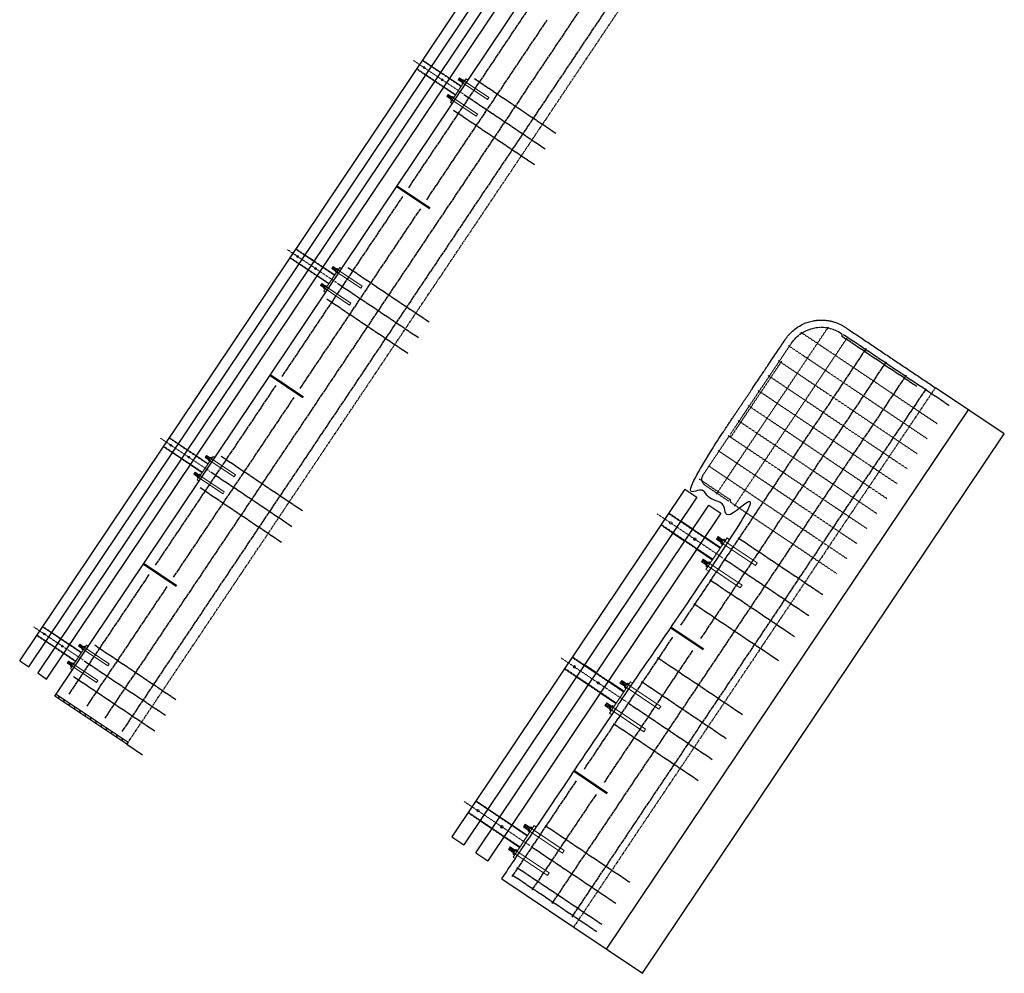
# Model space of a CAD drawing. Header units: inches. Extents: x 26089988 to 26091477, y 7484334 to 7485711.
# Tile 9 of 35: x 26090487 to 26090760, y 7484334 to 7484599. Entities that reach past the tile are written whole.
import ezdxf

# ---------------------------------------------------------------- set-up
doc = ezdxf.new("R2010")
doc.units = ezdxf.units.IN
doc.header["$MEASUREMENT"] = 0
for name, pattern in [('bcenterline', [0.5, 0.375, -0.03125, 0.0625, -0.03125]), ('bconstruction', [0.46875, 0.25, -0.03125, 0.0625, -0.03125, 0.0625, -0.03125]), ('bhiddenpr', [0.1875, 0.125, -0.0625]), ('brebarpr', [1.5625, 1.5, -0.0625]), ('DGN Style 2', [0.017105, 0.010263, -0.006842]), ('DGN Style 3', [25.340844, 18.100603, -7.240241]), ('DGN Style 7', [0.034211, 0.015395, -0.006842, 0.005132, -0.006842])]:
    doc.linetypes.add(name, pattern=pattern)
for name, color, linetype in [('BR_P_Gen_Approach_Slab', 30, 'Continuous'), ('BR_P_Gen_Joint_Filler', 2, 'Continuous'), ('BR_P_Rail_Centerline', 2, 'bcenterline'), ('BR_P_Rail_Hidden', 230, 'bhiddenpr'), ('BR_P_Rail_Object', 230, 'Continuous'), ('BR_P_Rail_Reinforcing', 30, 'brebarpr'), ('BR_P_Slab_Const_Joint', 5, 'bconstruction'), ('BR_P_Slab_Object', 3, 'Continuous')]:
    doc.layers.add(name, color=color, linetype=linetype)

msp = doc.modelspace()

# ---------------------------------------------------------------- hatches: boundary and pattern name
at = {"layer": 'BR_P_Gen_Joint_Filler'}
h = msp.add_hatch(dxfattribs=at)
h.set_pattern_fill('ANSI31', color=256, scale=10)
h.set_pattern_definition([(101.15272, (26090101.467, 7484540.9222), (-1.226394, -0.241781), [])])
h.paths.add_polyline_path([(26090497.06, 7484411.83), (26090496.7, 7484411.29), (26090516.63, 7484397.93), (26090516.99, 7484398.46)])

# ---------------------------------------------------------------- linework, layer by layer
at = {"layer": 'BR_P_Gen_Approach_Slab'}
for p, q in [((26090759.86, 7484483.93), (26090740.75, 7484496.74)), ((26090649.63, 7484341.12), (26090749.89, 7484490.62)), ((26090659.6, 7484334.44), (26090759.86, 7484483.93)), ((26090640.5, 7484347.25), (26090659.6, 7484334.44))]:
    msp.add_line(p, q, dxfattribs=at)
at = {"layer": 'BR_P_Gen_Joint_Filler'}
msp.add_lwpolyline([(26090516.99, 7484398.46), (26090516.63, 7484397.93), (26090496.7, 7484411.29), (26090497.06, 7484411.83)], close=True, dxfattribs=at)
at = {"layer": 'BR_P_Rail_Centerline', "linetype": 'DGN Style 7', "lineweight": 0}
for p, q in [((26090609.84, 7484578.21), (26090596.14, 7484587.4)), ((26090574.75, 7484525.89), (26090561.05, 7484535.08)), ((26090539.66, 7484473.56), (26090525.96, 7484482.75)), ((26090681.83, 7484449.57), (26090663.56, 7484461.82)), ((26090504.57, 7484421.24), (26090490.87, 7484430.43)), ((26090655.09, 7484409.71), (26090636.82, 7484421.96)), ((26090628.36, 7484369.84), (26090610.09, 7484382.09))]:
    msp.add_line(p, q, dxfattribs=at)
at = {"layer": 'BR_P_Rail_Hidden', "color": 1, "linetype": 'DGN Style 2', "lineweight": 0}
for p, q in [((26090609.3, 7484580.22), (26090598.56, 7484587.42)), ((26090601.12, 7484585.86), (26090598.63, 7484587.53)), ((26090599.45, 7484583.37), (26090596.96, 7484585.04)), ((26090607.78, 7484577.94), (26090597.03, 7484585.15)), ((26090606.11, 7484582.52), (26090603.62, 7484584.19)), ((26090604.44, 7484580.03), (26090601.94, 7484581.7)), ((26090574.21, 7484527.89), (26090563.47, 7484535.1)), ((26090566.03, 7484533.54), (26090563.54, 7484535.21)), ((26090564.36, 7484531.05), (26090561.87, 7484532.72)), ((26090572.69, 7484525.62), (26090561.94, 7484532.82)), ((26090571.02, 7484530.2), (26090568.53, 7484531.87)), ((26090569.35, 7484527.7), (26090566.85, 7484529.37)), ((26090539.13, 7484475.57), (26090528.38, 7484482.78)), ((26090530.94, 7484481.21), (26090528.45, 7484482.88)), ((26090529.27, 7484478.72), (26090526.78, 7484480.39)), ((26090537.6, 7484473.3), (26090526.85, 7484480.5)), ((26090535.93, 7484477.87), (26090533.44, 7484479.54)), ((26090534.26, 7484475.38), (26090531.77, 7484477.05)), ((26090681.11, 7484452.25), (26090666.79, 7484461.86)), ((26090670.21, 7484459.77), (26090666.88, 7484462)), ((26090667.98, 7484456.45), (26090664.66, 7484458.68)), ((26090679.08, 7484449.21), (26090664.75, 7484458.82)), ((26090676.85, 7484455.32), (26090673.53, 7484457.54)), ((26090674.62, 7484451.99), (26090671.3, 7484454.22)), ((26090502.51, 7484420.97), (26090491.76, 7484428.18)), ((26090504.04, 7484423.25), (26090493.29, 7484430.45)), ((26090495.85, 7484428.89), (26090493.36, 7484430.56)), ((26090494.18, 7484426.4), (26090491.69, 7484428.07)), ((26090500.84, 7484425.55), (26090498.35, 7484427.22)), ((26090499.17, 7484423.06), (26090496.68, 7484424.73)), ((26090654.38, 7484412.38), (26090640.05, 7484421.99)), ((26090643.47, 7484419.91), (26090640.15, 7484422.13)), ((26090641.24, 7484416.58), (26090637.92, 7484418.81)), ((26090652.34, 7484409.35), (26090638.02, 7484418.96)), ((26090650.12, 7484415.45), (26090646.79, 7484417.68)), ((26090647.89, 7484412.13), (26090644.57, 7484414.36)), ((26090627.64, 7484372.52), (26090613.32, 7484382.12)), ((26090616.74, 7484380.04), (26090613.41, 7484382.27)), ((26090625.61, 7484369.48), (26090611.28, 7484379.09)), ((26090614.51, 7484376.72), (26090611.19, 7484378.95)), ((26090623.38, 7484375.59), (26090620.06, 7484377.81)), ((26090621.15, 7484372.26), (26090617.83, 7484374.49))]:
    msp.add_line(p, q, dxfattribs=at)
at = {"layer": 'BR_P_Rail_Hidden', "color": 1, "linetype": 'DGN Style 3', "lineweight": 13}
for p, q in [((26090609.59, 7484581.37), (26090616.62, 7484576.65)), ((26090609.95, 7484581.92), (26090616.99, 7484577.2)), ((26090606.45, 7484576.7), (26090613.49, 7484571.98)), ((26090606.82, 7484577.24), (26090613.85, 7484572.53)), ((26090616.62, 7484576.65), (26090616.99, 7484577.2)), ((26090613.49, 7484571.98), (26090613.85, 7484572.53)), ((26090574.86, 7484529.59), (26090581.9, 7484524.87)), ((26090574.5, 7484529.05), (26090581.53, 7484524.33)), ((26090571.36, 7484524.38), (26090578.4, 7484519.66)), ((26090571.73, 7484524.92), (26090578.76, 7484520.2)), ((26090581.53, 7484524.33), (26090581.9, 7484524.87)), ((26090578.4, 7484519.66), (26090578.76, 7484520.2)), ((26090539.77, 7484477.27), (26090546.81, 7484472.55)), ((26090539.41, 7484476.73), (26090546.44, 7484472.01)), ((26090536.27, 7484472.05), (26090543.31, 7484467.33)), ((26090536.64, 7484472.6), (26090543.67, 7484467.88)), ((26090546.44, 7484472.01), (26090546.81, 7484472.55)), ((26090543.31, 7484467.33), (26090543.67, 7484467.88)), ((26090681.49, 7484453.79), (26090690.87, 7484447.49)), ((26090681.97, 7484454.51), (26090691.36, 7484448.22)), ((26090677.31, 7484447.56), (26090686.69, 7484441.27)), ((26090677.8, 7484448.28), (26090687.18, 7484441.99)), ((26090691.36, 7484448.22), (26090690.87, 7484447.49)), ((26090687.18, 7484441.99), (26090686.69, 7484441.27)), ((26090504.32, 7484424.4), (26090511.35, 7484419.68)), ((26090504.68, 7484424.95), (26090511.72, 7484420.23)), ((26090501.55, 7484420.28), (26090508.58, 7484415.56)), ((26090511.35, 7484419.68), (26090511.72, 7484420.23)), ((26090501.18, 7484419.73), (26090508.22, 7484415.01)), ((26090508.22, 7484415.01), (26090508.58, 7484415.56)), ((26090655.24, 7484414.65), (26090664.62, 7484408.36)), ((26090654.75, 7484413.92), (26090664.13, 7484407.63)), ((26090650.58, 7484407.69), (26090659.96, 7484401.4)), ((26090651.06, 7484408.42), (26090660.44, 7484402.13)), ((26090664.62, 7484408.36), (26090664.13, 7484407.63)), ((26090660.44, 7484402.13), (26090659.96, 7484401.4)), ((26090628.02, 7484374.06), (26090637.4, 7484367.76)), ((26090628.5, 7484374.78), (26090637.89, 7484368.49)), ((26090624.33, 7484368.55), (26090633.71, 7484362.26)), ((26090637.4, 7484367.76), (26090637.89, 7484368.49)), ((26090623.84, 7484367.83), (26090633.22, 7484361.54)), ((26090633.22, 7484361.54), (26090633.71, 7484362.26))]:
    msp.add_line(p, q, dxfattribs=at)
at = {"layer": 'BR_P_Rail_Object'}
for p, q in [((26090486.96, 7484421.01), (26090703.06, 7484743.25)), ((26090489.45, 7484419.34), (26090705.55, 7484741.58)), ((26090708.04, 7484739.9), (26090491.94, 7484417.67)), ((26090494.43, 7484416), (26090710.54, 7484738.23)), ((26090497.06, 7484411.83), (26090714.27, 7484735.73)), ((26090671.34, 7484468.64), (26090606.73, 7484372.3)), ((26090674.66, 7484466.42), (26090610.05, 7484370.08)), ((26090671.34, 7484468.64), (26090674.66, 7484466.42)), ((26090613.37, 7484367.85), (26090677.98, 7484464.19)), ((26090677.98, 7484464.19), (26090681.31, 7484461.96)), ((26090681.31, 7484461.96), (26090616.7, 7484365.62)), ((26090486.96, 7484421.01), (26090489.45, 7484419.34)), ((26090491.94, 7484417.67), (26090494.43, 7484416)), ((26090497.06, 7484411.83), (26090516.99, 7484398.46)), ((26090606.73, 7484372.3), (26090610.05, 7484370.08)), ((26090613.37, 7484367.85), (26090616.7, 7484365.62)), ((26090620.57, 7484360.62), (26090640.5, 7484347.25))]:
    msp.add_line(p, q, dxfattribs=at)
at = {"layer": 'BR_P_Rail_Object', "color": 5, "linetype": 'Continuous', "lineweight": 30}
for p, q in [((26090601.12, 7484585.86), (26090603.62, 7484584.19)), ((26090601.94, 7484581.7), (26090599.45, 7484583.37)), ((26090606.11, 7484582.52), (26090609.38, 7484580.33)), ((26090607.71, 7484577.83), (26090604.44, 7484580.03)), ((26090566.03, 7484533.54), (26090568.53, 7484531.87)), ((26090566.85, 7484529.37), (26090564.36, 7484531.05)), ((26090571.02, 7484530.2), (26090574.29, 7484528)), ((26090572.62, 7484525.51), (26090569.35, 7484527.7)), ((26090530.94, 7484481.21), (26090533.44, 7484479.54)), ((26090531.77, 7484477.05), (26090529.27, 7484478.72)), ((26090535.93, 7484477.87), (26090539.2, 7484475.68)), ((26090537.53, 7484473.19), (26090534.26, 7484475.38)), ((26090673.53, 7484457.54), (26090670.21, 7484459.77)), ((26090667.98, 7484456.45), (26090671.3, 7484454.22)), ((26090681.21, 7484452.39), (26090676.85, 7484455.32)), ((26090674.62, 7484451.99), (26090678.98, 7484449.07)), ((26090495.85, 7484428.89), (26090498.35, 7484427.22)), ((26090496.68, 7484424.73), (26090494.18, 7484426.4)), ((26090500.84, 7484425.55), (26090504.11, 7484423.36)), ((26090502.44, 7484420.86), (26090499.17, 7484423.06)), ((26090646.79, 7484417.68), (26090643.47, 7484419.91)), ((26090641.24, 7484416.58), (26090644.57, 7484414.36)), ((26090654.48, 7484412.53), (26090650.12, 7484415.45)), ((26090647.89, 7484412.13), (26090652.25, 7484409.2)), ((26090616.74, 7484380.04), (26090620.06, 7484377.81)), ((26090617.83, 7484374.49), (26090614.51, 7484376.72)), ((26090623.38, 7484375.59), (26090627.74, 7484372.66)), ((26090625.51, 7484369.34), (26090621.15, 7484372.26))]:
    msp.add_line(p, q, dxfattribs=at)
at = {"layer": 'BR_P_Rail_Object', "color": 5, "lineweight": 13}
for p, q in [((26090606.35, 7484575.81), (26090610.74, 7484582.35)), ((26090611.2, 7484582.04), (26090610.74, 7484582.35)), ((26090606.82, 7484575.5), (26090606.35, 7484575.81)), ((26090571.26, 7484523.49), (26090575.65, 7484530.03)), ((26090576.11, 7484529.71), (26090575.65, 7484530.03)), ((26090571.73, 7484523.17), (26090571.26, 7484523.49)), ((26090536.17, 7484471.16), (26090540.56, 7484477.7)), ((26090541.02, 7484477.39), (26090540.56, 7484477.7)), ((26090536.64, 7484470.85), (26090536.17, 7484471.16)), ((26090683.02, 7484455.09), (26090677.17, 7484446.37)), ((26090683.64, 7484454.67), (26090683.02, 7484455.09)), ((26090677.8, 7484445.95), (26090677.17, 7484446.37)), ((26090501.08, 7484418.84), (26090505.47, 7484425.38)), ((26090505.93, 7484425.07), (26090505.47, 7484425.38)), ((26090501.55, 7484418.53), (26090501.08, 7484418.84)), ((26090656.29, 7484415.23), (26090650.44, 7484406.51)), ((26090656.91, 7484414.81), (26090656.29, 7484415.23)), ((26090651.06, 7484406.09), (26090650.44, 7484406.51)), ((26090623.7, 7484366.64), (26090629.55, 7484375.36)), ((26090630.17, 7484374.94), (26090629.55, 7484375.36)), ((26090624.33, 7484366.22), (26090623.7, 7484366.64))]:
    msp.add_line(p, q, dxfattribs=at)
at = {"layer": 'BR_P_Rail_Object', "color": 151, "lineweight": 13}
for p, q in [((26090608.52, 7484582.08), (26090608.89, 7484582.63)), ((26090608.52, 7484582.08), (26090609.59, 7484581.37)), ((26090608.74, 7484582.02), (26090609.03, 7484582.45)), ((26090608.89, 7484582.63), (26090609.95, 7484581.92)), ((26090608.96, 7484581.97), (26090609.16, 7484582.27)), ((26090609.09, 7484581.78), (26090609.38, 7484582.22)), ((26090609.31, 7484581.73), (26090609.51, 7484582.03)), ((26090609.45, 7484581.55), (26090609.74, 7484581.98)), ((26090609.47, 7484581.2), (26090610.07, 7484582.09)), ((26090609.47, 7484581.2), (26090609.81, 7484580.97)), ((26090609.62, 7484581.42), (26090609.96, 7484581.19)), ((26090609.92, 7484581.87), (26090610.26, 7484581.64)), ((26090610.07, 7484582.09), (26090610.41, 7484581.86)), ((26090605.39, 7484577.41), (26090605.76, 7484577.96)), ((26090605.39, 7484577.41), (26090606.45, 7484576.7)), ((26090605.61, 7484577.35), (26090605.9, 7484577.78)), ((26090605.76, 7484577.96), (26090606.82, 7484577.24)), ((26090605.83, 7484577.3), (26090606.03, 7484577.6)), ((26090605.96, 7484577.11), (26090606.25, 7484577.54)), ((26090606.18, 7484577.06), (26090606.38, 7484577.36)), ((26090606.31, 7484576.87), (26090606.6, 7484577.31)), ((26090606.33, 7484576.52), (26090606.94, 7484577.42)), ((26090606.33, 7484576.52), (26090606.68, 7484576.3)), ((26090606.48, 7484576.75), (26090606.83, 7484576.52)), ((26090606.78, 7484577.2), (26090607.13, 7484576.97)), ((26090606.94, 7484577.42), (26090607.28, 7484577.19)), ((26090573.43, 7484529.76), (26090573.8, 7484530.3)), ((26090573.43, 7484529.76), (26090574.5, 7484529.05)), ((26090573.65, 7484529.7), (26090573.94, 7484530.13)), ((26090573.8, 7484530.3), (26090574.86, 7484529.59)), ((26090573.87, 7484529.65), (26090574.07, 7484529.94)), ((26090574, 7484529.46), (26090574.29, 7484529.89)), ((26090574.22, 7484529.41), (26090574.42, 7484529.71)), ((26090574.36, 7484529.22), (26090574.65, 7484529.66)), ((26090574.38, 7484528.87), (26090574.98, 7484529.77)), ((26090574.53, 7484529.1), (26090574.87, 7484528.87)), ((26090574.83, 7484529.54), (26090575.17, 7484529.32)), ((26090574.98, 7484529.77), (26090575.32, 7484529.54)), ((26090574.38, 7484528.87), (26090574.72, 7484528.64)), ((26090570.3, 7484525.09), (26090570.67, 7484525.63)), ((26090570.3, 7484525.09), (26090571.36, 7484524.38)), ((26090570.52, 7484525.03), (26090570.81, 7484525.46)), ((26090570.67, 7484525.63), (26090571.73, 7484524.92)), ((26090570.74, 7484524.97), (26090570.94, 7484525.27)), ((26090570.87, 7484524.79), (26090571.16, 7484525.22)), ((26090571.09, 7484524.74), (26090571.29, 7484525.04)), ((26090571.22, 7484524.55), (26090571.51, 7484524.98)), ((26090571.24, 7484524.2), (26090571.85, 7484525.1)), ((26090571.24, 7484524.2), (26090571.59, 7484523.97)), ((26090571.39, 7484524.43), (26090571.74, 7484524.2)), ((26090571.7, 7484524.87), (26090572.04, 7484524.64)), ((26090571.85, 7484525.1), (26090572.19, 7484524.87)), ((26090538.34, 7484477.44), (26090538.71, 7484477.98)), ((26090538.34, 7484477.44), (26090539.41, 7484476.73)), ((26090538.56, 7484477.37), (26090538.85, 7484477.81)), ((26090538.71, 7484477.98), (26090539.77, 7484477.27)), ((26090538.78, 7484477.32), (26090538.98, 7484477.62)), ((26090538.91, 7484477.14), (26090539.2, 7484477.57)), ((26090539.13, 7484477.09), (26090539.33, 7484477.38)), ((26090539.27, 7484476.9), (26090539.56, 7484477.33)), ((26090539.29, 7484476.55), (26090539.89, 7484477.45)), ((26090539.74, 7484477.22), (26090540.08, 7484476.99)), ((26090539.89, 7484477.45), (26090540.23, 7484477.22)), ((26090539.29, 7484476.55), (26090539.63, 7484476.32)), ((26090539.44, 7484476.77), (26090539.78, 7484476.55)), ((26090535.21, 7484472.76), (26090535.58, 7484473.31)), ((26090535.21, 7484472.76), (26090536.27, 7484472.05)), ((26090535.43, 7484472.7), (26090535.72, 7484473.13)), ((26090535.58, 7484473.31), (26090536.64, 7484472.6)), ((26090535.65, 7484472.65), (26090535.85, 7484472.95)), ((26090535.78, 7484472.47), (26090536.07, 7484472.9)), ((26090536, 7484472.41), (26090536.2, 7484472.71)), ((26090536.13, 7484472.23), (26090536.42, 7484472.66)), ((26090536.15, 7484471.88), (26090536.76, 7484472.77)), ((26090536.15, 7484471.88), (26090536.5, 7484471.65)), ((26090536.31, 7484472.1), (26090536.65, 7484471.87)), ((26090536.61, 7484472.55), (26090536.95, 7484472.32)), ((26090536.76, 7484472.77), (26090537.1, 7484472.55)), ((26090680.56, 7484455.46), (26090680.07, 7484454.74)), ((26090680.56, 7484455.46), (26090681.97, 7484454.51)), ((26090680.07, 7484454.74), (26090681.49, 7484453.79)), ((26090680.75, 7484455.23), (26090680.36, 7484454.65)), ((26090680.92, 7484454.98), (26090680.65, 7484454.58)), ((26090681.22, 7484454.91), (26090680.83, 7484454.34)), ((26090681.39, 7484454.67), (26090681.13, 7484454.27)), ((26090681.69, 7484454.6), (26090681.3, 7484454.02)), ((26090682.13, 7484454.75), (26090681.33, 7484453.55)), ((26090681.33, 7484453.55), (26090681.79, 7484453.25)), ((26090681.53, 7484453.85), (26090681.99, 7484453.55)), ((26090681.93, 7484454.45), (26090682.39, 7484454.14)), ((26090682.13, 7484454.75), (26090682.59, 7484454.44)), ((26090676.38, 7484449.23), (26090675.9, 7484448.51)), ((26090675.9, 7484448.51), (26090677.31, 7484447.56)), ((26090676.57, 7484449), (26090676.18, 7484448.42)), ((26090676.38, 7484449.23), (26090677.8, 7484448.28)), ((26090676.74, 7484448.75), (26090676.48, 7484448.35)), ((26090677.04, 7484448.68), (26090676.65, 7484448.11)), ((26090677.22, 7484448.44), (26090676.95, 7484448.04)), ((26090677.51, 7484448.37), (26090677.12, 7484447.79)), ((26090677.95, 7484448.52), (26090677.15, 7484447.32)), ((26090677.15, 7484447.32), (26090677.61, 7484447.02)), ((26090677.35, 7484447.62), (26090677.81, 7484447.32)), ((26090677.75, 7484448.22), (26090678.21, 7484447.91)), ((26090677.95, 7484448.52), (26090678.41, 7484448.21)), ((26090503.25, 7484425.11), (26090503.62, 7484425.66)), ((26090503.47, 7484425.05), (26090503.76, 7484425.48)), ((26090503.62, 7484425.66), (26090504.68, 7484424.95)), ((26090503.25, 7484425.11), (26090504.32, 7484424.4)), ((26090503.69, 7484425), (26090503.89, 7484425.3)), ((26090503.82, 7484424.81), (26090504.11, 7484425.25)), ((26090504.04, 7484424.76), (26090504.24, 7484425.06)), ((26090504.18, 7484424.58), (26090504.47, 7484425.01)), ((26090504.2, 7484424.23), (26090504.8, 7484425.12)), ((26090504.2, 7484424.23), (26090504.54, 7484424)), ((26090504.35, 7484424.45), (26090504.69, 7484424.22)), ((26090504.65, 7484424.9), (26090504.99, 7484424.67)), ((26090504.8, 7484425.12), (26090505.14, 7484424.89)), ((26090500.12, 7484420.44), (26090500.49, 7484420.99)), ((26090500.12, 7484420.44), (26090501.18, 7484419.73)), ((26090500.34, 7484420.38), (26090500.63, 7484420.81)), ((26090500.49, 7484420.99), (26090501.55, 7484420.28)), ((26090500.56, 7484420.33), (26090500.76, 7484420.63)), ((26090500.69, 7484420.14), (26090500.98, 7484420.57)), ((26090500.91, 7484420.09), (26090501.11, 7484420.39)), ((26090501.04, 7484419.91), (26090501.33, 7484420.34)), ((26090501.07, 7484419.56), (26090501.67, 7484420.45)), ((26090501.52, 7484420.23), (26090501.86, 7484420)), ((26090501.67, 7484420.45), (26090502.01, 7484420.22)), ((26090501.07, 7484419.56), (26090501.41, 7484419.33)), ((26090501.22, 7484419.78), (26090501.56, 7484419.55)), ((26090653.83, 7484415.6), (26090653.34, 7484414.87)), ((26090653.34, 7484414.87), (26090654.75, 7484413.92)), ((26090654.01, 7484415.36), (26090653.62, 7484414.79)), ((26090653.83, 7484415.6), (26090655.24, 7484414.65)), ((26090654.19, 7484415.12), (26090653.92, 7484414.72)), ((26090654.48, 7484415.05), (26090654.1, 7484414.47)), ((26090654.66, 7484414.8), (26090654.39, 7484414.4)), ((26090654.95, 7484414.73), (26090654.57, 7484414.15)), ((26090655.4, 7484414.88), (26090654.6, 7484413.69)), ((26090655.2, 7484414.58), (26090655.65, 7484414.28)), ((26090655.4, 7484414.88), (26090655.85, 7484414.58)), ((26090654.6, 7484413.69), (26090655.05, 7484413.38)), ((26090654.8, 7484413.99), (26090655.25, 7484413.68)), ((26090649.65, 7484409.37), (26090649.16, 7484408.64)), ((26090649.83, 7484409.13), (26090649.45, 7484408.56)), ((26090649.65, 7484409.37), (26090651.06, 7484408.42)), ((26090649.16, 7484408.64), (26090650.58, 7484407.69)), ((26090650.01, 7484408.89), (26090649.74, 7484408.49)), ((26090650.3, 7484408.82), (26090649.92, 7484408.24)), ((26090650.48, 7484408.57), (26090650.21, 7484408.17)), ((26090650.78, 7484408.5), (26090650.39, 7484407.93)), ((26090651.22, 7484408.65), (26090650.42, 7484407.46)), ((26090650.42, 7484407.46), (26090650.87, 7484407.15)), ((26090650.62, 7484407.76), (26090651.07, 7484407.45)), ((26090651.02, 7484408.35), (26090651.47, 7484408.05)), ((26090651.22, 7484408.65), (26090651.67, 7484408.35)), ((26090626.6, 7484375), (26090627.09, 7484375.73)), ((26090626.6, 7484375), (26090628.02, 7484374.06)), ((26090626.89, 7484374.92), (26090627.28, 7484375.5)), ((26090627.09, 7484375.73), (26090628.5, 7484374.78)), ((26090627.18, 7484374.85), (26090627.45, 7484375.25)), ((26090627.36, 7484374.61), (26090627.75, 7484375.18)), ((26090627.66, 7484374.54), (26090627.92, 7484374.94)), ((26090627.83, 7484374.29), (26090628.22, 7484374.87)), ((26090627.86, 7484373.82), (26090628.66, 7484375.02)), ((26090627.86, 7484373.82), (26090628.31, 7484373.52)), ((26090628.06, 7484374.12), (26090628.52, 7484373.82)), ((26090628.46, 7484374.72), (26090628.92, 7484374.41)), ((26090628.66, 7484375.02), (26090629.12, 7484374.71)), ((26090622.43, 7484368.78), (26090622.91, 7484369.5)), ((26090622.43, 7484368.78), (26090623.84, 7484367.83)), ((26090622.71, 7484368.69), (26090623.1, 7484369.27)), ((26090622.91, 7484369.5), (26090624.33, 7484368.55)), ((26090623.01, 7484368.62), (26090623.27, 7484369.02)), ((26090623.18, 7484368.38), (26090623.57, 7484368.95)), ((26090623.48, 7484368.31), (26090623.75, 7484368.71)), ((26090623.65, 7484368.06), (26090624.04, 7484368.64)), ((26090623.68, 7484367.59), (26090624.48, 7484368.79)), ((26090624.28, 7484368.49), (26090624.74, 7484368.18)), ((26090624.48, 7484368.79), (26090624.94, 7484368.48)), ((26090623.68, 7484367.59), (26090624.14, 7484367.29)), ((26090623.88, 7484367.89), (26090624.34, 7484367.59))]:
    msp.add_line(p, q, dxfattribs=at)
at = {"layer": 'BR_P_Rail_Object', "lineweight": 53}
for p, q in [((26090591.52, 7484552.57), (26090600.6, 7484546.48)), ((26090556.43, 7484500.25), (26090565.51, 7484494.15)), ((26090521.34, 7484447.92), (26090530.42, 7484441.83)), ((26090667.35, 7484430.38), (26090676.49, 7484424.25)), ((26090640.62, 7484390.52), (26090649.75, 7484384.39))]:
    msp.add_line(p, q, dxfattribs=at)
at = {"layer": 'BR_P_Rail_Object', "lineweight": 13}
for centre, radius in [((26090599.04, 7484585.45), 0.258), ((26090604.03, 7484582.11), 0.258), ((26090563.95, 7484533.13), 0.258), ((26090568.94, 7484529.78), 0.258), ((26090528.86, 7484480.8), 0.258), ((26090533.85, 7484477.46), 0.258), ((26090667.43, 7484459.22), 0.344), ((26090674.08, 7484454.77), 0.344), ((26090493.77, 7484428.48), 0.258), ((26090498.76, 7484425.14), 0.258), ((26090640.7, 7484419.36), 0.344), ((26090647.34, 7484414.9), 0.344), ((26090613.96, 7484379.49), 0.344), ((26090620.61, 7484375.04), 0.344)]:
    msp.add_circle(centre, radius, dxfattribs=at)
at = {"layer": 'BR_P_Rail_Object'}
msp.add_rational_spline([(26090620.57, 7484360.62), (26090635.16, 7484382.37), (26090687.4, 7484460.28), (26090683.25, 7484463.06), (26090679.1, 7484465.85), (26090675.78, 7484468.08), (26090672.45, 7484470.31), (26090696.05, 7484505.49), (26090699.19, 7484510.17), (26090705.87, 7484520.14), (26090715.84, 7484513.45), (26090728.3, 7484505.1), (26090740.75, 7484496.74)], [1, 1, 1, 1, 1, 1, 1, 1, 1, 0.707106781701, 1, 1, 1], degree=2, knots=[0, 0, 0, 1, 1, 2, 2, 3, 3, 4, 4, 5.570796, 5.570796, 6.381607, 6.381607, 6.381607], dxfattribs=at)
at = {"layer": 'BR_P_Rail_Reinforcing'}
for p, q in [((26090594.79, 7484552.18), (26090628.21, 7484602.01)), ((26090599.77, 7484548.84), (26090633.19, 7484598.67)), ((26090613.01, 7484582.4), (26090635.6, 7484567.25)), ((26090610.09, 7484578.04), (26090632.68, 7484562.89)), ((26090607.16, 7484573.68), (26090629.75, 7484558.53)), ((26090559.7, 7484499.86), (26090593.12, 7484549.69)), ((26090564.68, 7484496.51), (26090598.1, 7484546.35)), ((26090577.92, 7484530.08), (26090600.51, 7484514.93)), ((26090575, 7484525.72), (26090597.59, 7484510.57)), ((26090572.07, 7484521.36), (26090594.67, 7484506.21)), ((26090714.87, 7484511.05), (26090735.63, 7484497.13)), ((26090744.62, 7484491.74), (26090715.17, 7484511.49)), ((26090721.55, 7484507.61), (26090670.13, 7484430.93)), ((26090727.09, 7484503.9), (26090675.66, 7484427.21)), ((26090732.63, 7484500.19), (26090634.41, 7484353.74)), ((26090524.61, 7484447.53), (26090558.03, 7484497.36)), ((26090738.17, 7484496.47), (26090639.95, 7484350.02)), ((26090529.59, 7484444.19), (26090563.01, 7484494.02)), ((26090542.83, 7484477.76), (26090565.42, 7484462.61)), ((26090539.91, 7484473.4), (26090562.5, 7484458.25)), ((26090536.99, 7484469.04), (26090559.58, 7484453.89)), ((26090686.06, 7484455.16), (26090709.53, 7484439.42)), ((26090682.16, 7484449.35), (26090705.64, 7484433.6)), ((26090500.66, 7484411.82), (26090522.94, 7484445.04)), ((26090678.26, 7484443.53), (26090701.74, 7484427.79)), ((26090505.64, 7484408.48), (26090527.92, 7484441.7)), ((26090673.8, 7484436.89), (26090697.28, 7484421.15)), ((26090507.74, 7484425.43), (26090530.33, 7484410.28)), ((26090667.9, 7484427.61), (26090643.39, 7484391.06)), ((26090673.44, 7484423.89), (26090648.93, 7484387.35)), ((26090504.82, 7484421.07), (26090527.41, 7484405.92)), ((26090663.78, 7484421.94), (26090687.25, 7484406.2)), ((26090501.9, 7484416.71), (26090524.49, 7484401.56)), ((26090659.32, 7484415.3), (26090682.8, 7484399.55)), ((26090655.42, 7484409.48), (26090678.9, 7484393.74)), ((26090651.53, 7484403.67), (26090675, 7484387.92)), ((26090641.16, 7484387.74), (26090623.34, 7484361.16)), ((26090646.7, 7484384.03), (26090628.88, 7484357.45)), ((26090632.59, 7484375.43), (26090656.06, 7484359.69)), ((26090628.69, 7484369.62), (26090652.17, 7484353.87)), ((26090624.79, 7484363.8), (26090648.27, 7484348.06)), ((26090623.43, 7484361.77), (26090646.9, 7484346.03))]:
    msp.add_line(p, q, dxfattribs=at)
at = {"layer": 'BR_P_Rail_Reinforcing', "ltscale": 0.041667}
for p, q in [((26090680.03, 7484467.23), (26090711.14, 7484513.63)), ((26090685.01, 7484463.89), (26090716.57, 7484510.95)), ((26090703.47, 7484512.12), (26090741.28, 7484486.76)), ((26090683.86, 7484483.73), (26090700.85, 7484509.06)), ((26090700.02, 7484508.41), (26090738.5, 7484482.6)), ((26090684.31, 7484483.43), (26090698.23, 7484504.19)), ((26090697.23, 7484504.26), (26090735.71, 7484478.45)), ((26090694.45, 7484500.11), (26090732.93, 7484474.3)), ((26090691.66, 7484495.95), (26090730.14, 7484470.15)), ((26090688.88, 7484491.8), (26090727.36, 7484465.99)), ((26090686.09, 7484487.65), (26090724.57, 7484461.84)), ((26090676.27, 7484472.41), (26090683.57, 7484483.28)), ((26090683.31, 7484483.5), (26090721.79, 7484457.69)), ((26090680.52, 7484479.34), (26090719, 7484453.54)), ((26090677.74, 7484475.19), (26090716.22, 7484449.38)), ((26090675.25, 7484471.48), (26090683.83, 7484465.73)), ((26090676.79, 7484469.81), (26090683.53, 7484465.28)), ((26090683.98, 7484464.99), (26090713.43, 7484445.23))]:
    msp.add_line(p, q, dxfattribs=at)
at = {"layer": 'BR_P_Rail_Reinforcing', "ltscale": 0.083333}
for p, q in [((26090714.73, 7484511.79), (26090714.87, 7484511.05)), ((26090683.57, 7484483.28), (26090684.31, 7484483.43)), ((26090683.83, 7484465.73), (26090683.98, 7484464.99))]:
    msp.add_line(p, q, dxfattribs=at)
at = {"layer": 'BR_P_Rail_Reinforcing'}
for points in [[(26090510.63, 7484405.14), (26090644.54, 7484604.81), (26090646.63, 7484610.63), (26090662.23, 7484633.88)], [(26090515.36, 7484401.42), (26090649.27, 7484601.09), (26090651.36, 7484606.91), (26090666.96, 7484630.17)]]:
    msp.add_lwpolyline(points, dxfattribs=at)
at = {"layer": 'BR_P_Rail_Reinforcing', "extrusion": (0, 0, -1)}
msp.add_arc((-26090709.16, 7484503.49), 10, 33.8473, 123.8473, dxfattribs=at)
at = {"layer": 'BR_P_Rail_Reinforcing'}
msp.add_arc((26090677.83, 7484471.37), 1.87, 146.1527, 236.1527, dxfattribs=at)
at = {"layer": 'BR_P_Slab_Const_Joint'}
for p, q in [((26090516.99, 7484398.46), (26090734.21, 7484722.36)), ((26090740.75, 7484496.74), (26090640.5, 7484347.25))]:
    msp.add_line(p, q, dxfattribs=at)
at = {"layer": 'BR_P_Slab_Object'}
for p, q in [((26090516.99, 7484398.46), (26090516.63, 7484397.93)), ((26090516.63, 7484397.93), (26090520.99, 7484395))]:
    msp.add_line(p, q, dxfattribs=at)

doc.saveas('drawing.dxf')
